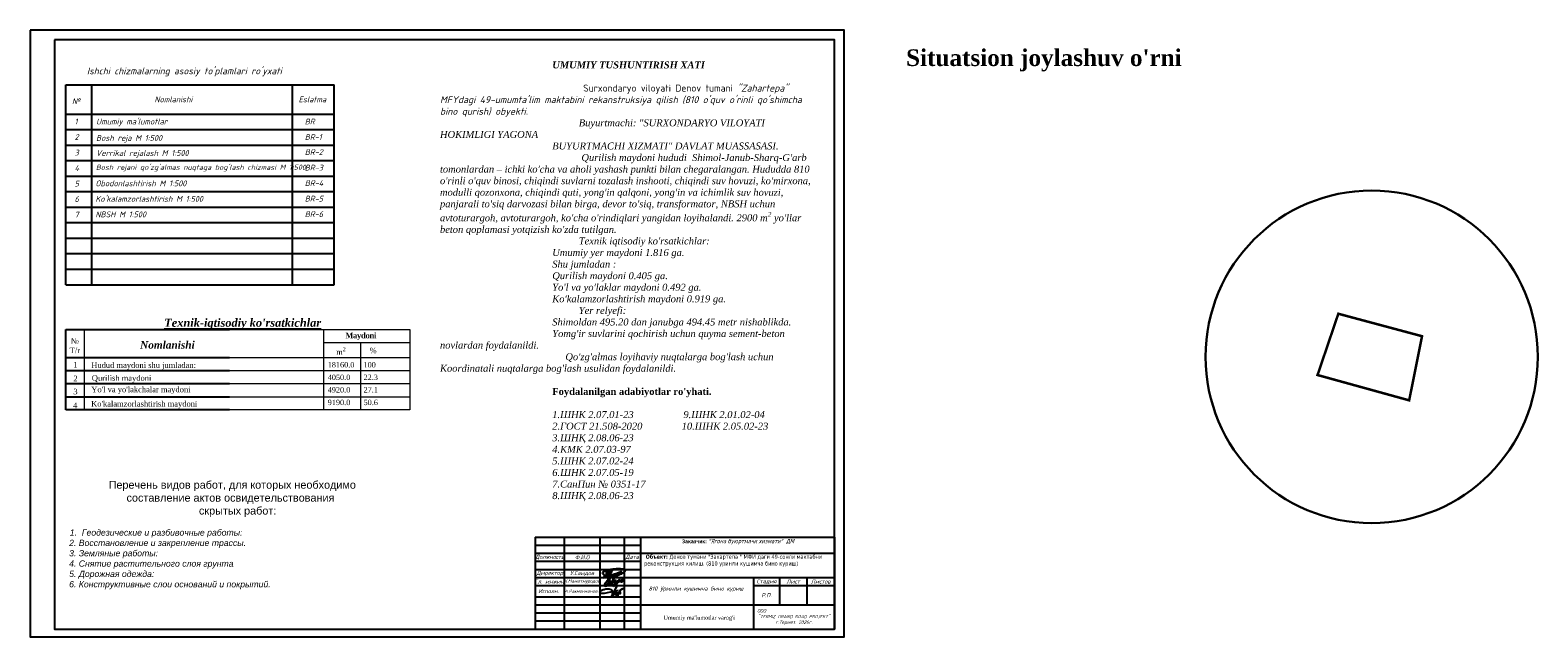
# Model space of a CAD drawing. Extents: x 0 to 667088, y 0 to 6446.
# Tile 8 of 83: x 1051 to 1517, y 266 to 454. Entities that reach past the tile are written whole.
import ezdxf

# ---------------------------------------------------------------- set-up
doc = ezdxf.new("R2010")
doc.units = 0
doc.header["$MEASUREMENT"] = 0
doc.linetypes.add('STRIH_1', pattern=[3, 2, -1])
doc.layers.add('.', color=7, linetype='Continuous', lineweight=15)
doc.layers.add('текст', color=7, linetype='Continuous', lineweight=25)
doc.layers.add('Masterplan', color=7, linetype='Continuous')
doc.layers.add('PDF2_TEXT', color=7, linetype='Continuous')
doc.styles.add('GOST', font='times.ttf')
doc.styles.add('ICOCPEUR', font='isocpeui.ttf', dxfattribs={"height": 3})
doc.styles.add('ISOCPEUR', font='isocpeui.ttf', dxfattribs={"height": 250})
doc.styles.add('MtXpl_Times_New_Roma', font='times.ttf')
doc.styles.add('PDF Arial', font='arial.ttf')
doc.styles.get("Standard").update_dxf_attribs({"font": 'times.ttf'})
doc.styles.add('СПДС', font='isocpeur.ttf')

# ---------------------------------------------------------------- blocks, each defined once
blk = doc.blocks.new('130')
at = {"color": 5, "lineweight": 30}
for points in [[(36562.7, -2550.7), (36559.8, -2556.1), (36556.5, -2564.1), (36567.2, -2549.1), (36554.5, -2562.7), (36550.6, -2558.6), (36548.7, -2555.5), (36551, -2553.6), (36555.5, -2551.9), (36563.2, -2550.2), (36573.1, -2549), (36581.9, -2549.1), (36587.2, -2550.4), (36588.3, -2551.6), (36586.9, -2554), (36577.5, -2559.4), (36566.1, -2562.5), (36563.5, -2562.5), (36582.7, -2553.7)], [(36562.7, -2550.7), (36557.5, -2556.3), (36549.2, -2565)], [(36558, -2550), (36556.2, -2555.3), (36554.5, -2562.7)]]:
    blk.add_spline(points, degree=3, dxfattribs=at)
blk = doc.blocks.new('A$C15CB654E')
at = {"color": 172, "lineweight": 35, "true_color": 0x0000c2}
blk.add_spline([(-80, 215), (-226, 64), (-420, -243), (-441, -286), (-61, -127), (100, 202), (-80, 215), (-165, 11), (-212, -194), (120, -50), (277, -27), (264, -78), (236, -24), (112, -19), (16, -148), (29, -257), (80, -311), (237, -219), (421, -19), (501, 60), (606, -67), (690, 86), (615, 32), (-114, -63)], degree=3, dxfattribs=at)
blk = doc.blocks.new('подпис Аслиддин')
at = {"color": 5}
for points in [[(1001.717, 428.261), (1001.76, 428.319), (1001.77, 428.37), (1001.56, 427.972, 0.044859), (1001.594, 428.004, 0.213218), (1001.613, 428.051), (1001.611, 428.13, 0.139588), (1001.54, 428.199, 0.088814), (1001.472, 428.218, 0.042311), (1001.312, 428.21, 0.037983), (1001.185, 428.168, 0.056028), (1001.116, 428.127, 0.241508), (1001.115, 428.096, 0.099069), (1001.141, 428.075, 0.057375), (1001.181, 428.068, 0.021551), (1001.291, 428.074), (1001.819, 428.183)], [(1001.71, 428.138), (1001.682, 428.114), (1001.631, 428.001, 0.111453), (1001.583, 428.062), (1001.627, 428.084), (1001.669, 428.093), (1001.709, 428.094), (1001.707, 428.079), (1001.69, 428.053), (1001.682, 428.037, -0.10891), (1001.694, 428.061, -0.032918), (1001.712, 428.08, -0.053535), (1001.737, 428.092, -0.093112), (1001.747, 428.095), (1001.742, 428.068), (1001.734, 428.046), (1001.734, 428.054), (1001.752, 428.077), (1001.771, 428.091), (1001.788, 428.098), (1001.794, 428.09), (1001.79, 428.071), (1001.784, 428.051), (1001.778, 428.055), (1001.786, 428.07), (1001.821, 428.097), (1001.839, 428.104), (1001.848, 428.1), (1001.84, 428.072), (1001.834, 428.057), (1001.831, 428.065), (1001.863, 428.084), (1001.875, 428.098), (1001.886, 428.101), (1001.875, 428.098), (1001.863, 428.084, 0.12819), (1001.86, 428.06, 0.105846), (1001.864, 428.052, 0.068053), (1001.878, 428.051, 0.096646), (1001.891, 428.062, 0.075206), (1001.9, 428.083, 0.073664), (1001.896, 428.107), (1001.889, 428.133), (1001.882, 428.168), (1001.881, 428.181), (1001.949, 428.224), (1002.024, 428.252), (1002.031, 428.247), (1002.02, 428.242), (1001.946, 428.216)]]:
    blk.add_lwpolyline(points, format="xyb", dxfattribs=at)
blk.add_lwpolyline([(1001.724, 427.99), (1001.718, 427.996), (1001.836, 428.013)], dxfattribs=at)

msp = doc.modelspace()

# ---------------------------------------------------------------- linework, layer by layer
at = {"layer": '.', "color": 7}
for p, q in [((1068.29199, 336.33199), (1068.29199, 361.27479)), ((1113.10844, 361.27479), (1168.81361, 361.27479)), ((1142.05654, 357.23075), (1168.81361, 357.23075)), ((1153.60471, 357.23075), (1153.60471, 336.43283)), ((1113.10844, 352.60899), (1168.81361, 352.60899)), ((1112.43686, 348.56495), (1168.81361, 348.56495)), ((1113.10844, 344.52091), (1168.81361, 344.52091)), ((1113.10844, 340.47687), (1168.81361, 340.47687)), ((1168.81361, 336.43283), (1113.10844, 336.43283))]:
    msp.add_line(p, q, dxfattribs=at)
for points in [[(1142.11369, 361.27479), (1142.11369, 336.43283)], [(1168.81361, 361.27479), (1168.81361, 336.43283)]]:
    msp.add_lwpolyline(points, dxfattribs=at)
at = {"color": 7}
for p, q in [((1062.51479, 336.43283), (1062.51479, 361.27479)), ((1062.51479, 361.27479), (1113.10844, 361.27479)), ((1062.51479, 352.60899), (1113.10844, 352.60899)), ((1062.51479, 348.56495), (1113.10844, 348.56495)), ((1062.51479, 344.52091), (1113.10844, 344.52091)), ((1062.51479, 340.47687), (1113.10844, 340.47687)), ((1113.10844, 336.43283), (1062.51479, 336.43283))]:
    msp.add_line(p, q, dxfattribs=at)
for p, q in [((1207.58073, 297.13338), (1300.08073, 297.13338)), ((1207.58073, 297.13338), (1207.58073, 268.70004)), ((1207.58073, 294.63338), (1240.08073, 294.63338)), ((1216.58073, 297.13338), (1216.58073, 268.70004)), ((1227.58073, 297.13338), (1227.58073, 268.70004)), ((1235.08073, 297.13338), (1235.08073, 268.70004)), ((1240.08073, 297.13338), (1240.08073, 268.70004)), ((1300.08073, 297.13338), (1300.08073, 268.70004)), ((1207.58073, 292.13338), (1300.08073, 292.13338)), ((1207.58073, 289.63338), (1240.08073, 289.63338)), ((1207.58073, 287.13338), (1240.08073, 287.13338)), ((1207.58073, 284.63338), (1300.08073, 284.63338)), ((1275.08073, 284.63338), (1275.08073, 268.70004)), ((1283.08073, 284.63338), (1283.08073, 276.20004)), ((1291.58073, 284.63338), (1291.58073, 276.20004)), ((1207.58073, 282.13338), (1240.08073, 282.13338)), ((1275.08073, 282.13338), (1300.08073, 282.13338)), ((1207.58073, 278.70004), (1240.08073, 278.70004)), ((1207.58073, 276.20004), (1300.08073, 276.20004)), ((1207.58073, 273.70004), (1240.08073, 273.70004)), ((1207.58073, 271.20004), (1240.08073, 271.20004)), ((1207.58073, 268.70004), (1300.08073, 268.70004))]:
    msp.add_line(p, q)
at = {"color": 1, "linetype": 'STRIH_1', "lineweight": 30, "const_width": 0.78}
msp.add_lwpolyline([(1455.81684, 366.09695), (1481.6884, 359.15922), (1477.71442, 339.3484), (1449.39093, 347.17195)], close=True, dxfattribs=at)
at = {"color": 1, "lineweight": 30}
msp.add_circle((1466.13625, 352.78839), 51.34941, dxfattribs=at)
at = {"layer": 'Masterplan', "linetype": 'Continuous'}
for points in [[(1051.47913, 453.69009), (1051.47913, 266.30388), (1303.07593, 266.30388), (1303.07593, 453.69009)], [(1058.96713, 450.69489), (1058.96713, 268.70004), (1300.08073, 268.70004), (1300.08073, 450.69489)]]:
    msp.add_lwpolyline(points, close=True, dxfattribs=at)
at = {"layer": 'текст', "color": 0, "linetype": 'Continuous'}
for p, q in [((1062.51479, 436.77708), (1145.42915, 436.77708)), ((1062.51479, 375.07596), (1062.51479, 436.77708)), ((1070.54915, 422.99916), (1070.54915, 436.77708)), ((1070.54915, 375.07596), (1070.54915, 436.77708)), ((1132.52114, 427.79148), (1132.52114, 436.77708)), ((1145.42915, 375.07596), (1145.42915, 436.77708)), ((1145.42915, 375.07596), (1145.42915, 432.29486)), ((1062.51479, 427.79148), (1145.42915, 427.79148)), ((1062.51479, 422.99916), (1145.42915, 422.99916)), ((1062.51479, 418.20684), (1145.42915, 418.20684)), ((1062.51479, 413.41452), (1145.42915, 413.41452)), ((1062.51479, 408.6222), (1145.42915, 408.6222)), ((1062.51479, 403.82988), (1145.42915, 403.82988)), ((1062.51479, 399.03756), (1145.42915, 399.03756)), ((1070.54915, 375.07596), (1070.54915, 399.03756)), ((1132.52114, 375.07596), (1132.52114, 399.03756)), ((1062.51479, 394.24524), (1145.42915, 394.24524)), ((1062.51479, 389.45292), (1145.42915, 389.45292)), ((1062.51479, 384.6606), (1145.42915, 384.6606)), ((1062.51479, 379.86828), (1145.42915, 379.86828)), ((1062.51479, 375.07596), (1145.42915, 375.07596))]:
    msp.add_line(p, q, dxfattribs=at)
at = {"layer": 'текст', "linetype": 'Continuous'}
for p, q in [((1070.54915, 403.82988), (1070.54915, 427.79148)), ((1132.52114, 403.82988), (1132.52114, 427.79148)), ((1132.52114, 399.03756), (1132.52114, 427.79148))]:
    msp.add_line(p, q, dxfattribs=at)

# ---------------------------------------------------------------- block references
at = {"color": 6, "lineweight": 30, "xscale": 0.1750000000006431, "yscale": 0.1750000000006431, "zscale": 0.1750000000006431}
msp.add_blockref('130', (-5167.59874, 733.34048), dxfattribs=at)
at = {"xscale": 0.005000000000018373, "yscale": 0.005000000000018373, "zscale": 0.005000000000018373}
msp.add_blockref('A$C15CB654E', (1231.22924, 283.66208), dxfattribs=at)
at = {"lineweight": 35, "xscale": 8.234648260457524, "yscale": 8.234648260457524, "zscale": 8.234648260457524}
msp.add_blockref('подпис Аслиддин', (-7016.31892, -3245.21994), dxfattribs=at)

# ---------------------------------------------------------------- texts
at = {"layer": '.', "color": 0, "insert": (1117.16227, 362.91571), "char_height": 2.5297272, "width": 106.0188265, "attachment_point": 5, "style": 'MtXpl_Times_New_Roma'}
msp.add_mtext("{\\fTimes New Roman|b1|i1|c204|p18;\\LTexnik-iqtisodiy ko'rsatkichlar}", dxfattribs=at)
at = {"layer": '.', "color": 0}
for s, insert, char_height, width, attachment_point in [('{\\fTimes New Roman|b1|i0|c0|p18;\\T0.95;Maydoni}', (1153.68613, 360.2517), 1.73316, 14.3426371, 2), ('{\\fTimes New Roman|b0|i0|c204|p18;№\\PТ/\\fTimes New Roman|b0|i0|c0|p18;r}', (1065.28707, 358.55097), 1.73316, 5.433654, 2), ('{\\fTimes New Roman|b1|i1|c0|p18;Nomlanishi}', (1093.89799, 357.6382), 2.31088, 58.1831299, 2), ('\\A1;{\\fTimes New Roman|b0|i0|c0|p18;m\\fTimes New Roman|b0|i0|c204|p18;\\H0.7x;\\S2^ ;}', (1146.06829, 355.75131), 1.73316, 8.876358, 1), ('{\\fTimes New Roman|b0|i0|c204|p18;%}', (1156.39237, 355.61483), 1.73316, 8.876358, 1), ('{\\fTimes New Roman|b0|i0|c204|p18;1}', (1064.84062, 351.19354), 1.73316, 0.5820561, 1), ('{\\fTimes New Roman|b0|i0|c0|p18;Hudud maydoni shu jumladan\\fTimes New Roman|b0|i0|c204|p18;:}', (1070.37255, 351.09997), 1.73316, 71.4473955, 1), ('18160.0', (1143.45103, 351.17008), 1.661358, 0.5579425, 1), ('{\\fTimes New Roman|b0|i0|c0|p18;100}', (1154.52077, 351.17008), 1.6613583, 0.5579425, 1), ('{\\fTimes New Roman|b0|i0|c204|p18;2}', (1064.84087, 346.97826), 1.73316, 0.5820561, 1), ('{\\fTimes New Roman|b0|i0|c0|p18;Qurilish maydoni}', (1070.53893, 347.12142), 1.73316, 75.8128172, 1), ('4050.0', (1143.45103, 347.29358), 1.661358, 0.5579425, 1), ('22.3', (1154.52077, 347.29358), 1.661358, 0.5579425, 1), ('{\\fTimes New Roman|b0|i0|c0|p18;3}', (1064.84087, 342.93422), 1.73316, 0.5820561, 1), ("{\\fTimes New Roman|b0|i0|c0|p18;Yo'l va yo'lakchalar maydoni }", (1070.37255, 343.58258), 1.73316, 65.2618815, 1), ('4920.0', (1143.45103, 343.41708), 1.661358, 0.5579425, 1), ('27.1', (1154.52077, 343.41708), 1.661358, 0.5579425, 1), ('{\\fTimes New Roman|b0|i0|c0|p18;4}', (1064.75422, 338.64287), 1.73316, 5.8810196, 1), ("{\\fTimes New Roman|b0|i0|c0|p18;Ko'kalamzorlashtirish maydoni }", (1070.32399, 339.15936), 1.73316, 76.1859357, 1), ('9190.0', (1143.45103, 339.54057), 1.661358, 0.5579425, 1), ('50.6', (1154.52077, 339.54057), 1.661358, 0.5579425, 1)]:
    msp.add_mtext(s, dxfattribs=dict(at, insert=insert, char_height=char_height, width=width, attachment_point=attachment_point))
at = {"color": 0, "insert": (1364.80601, 444.34508), "char_height": 5.1516936, "width": 86.1494669, "attachment_point": 5, "bg_fill": 3, "box_fill_scale": 1.5, "bg_fill_color": 256, "bg_fill_transparency": 0}
msp.add_mtext("{\\fTimes New Roman|b1|i0|c204|p18;\\C1;Situatsion joylashuv o'rni\\C5; }", dxfattribs=at)
for s, insert, char_height, width, attachment_point, style in [('{\\fTahoma|b0|i0|c0|p34;\\H0.9x;\\C256; \\fTahoma|b1|i0|c204|p34;Заказчик:\\fTahoma|b0|i0|c204|p34; \\fTahoma|b0|i1|c204|p34;\\H1.111x;\\C7;"Ягона буюртмачи хизмати"  ДМ\\P\\fTahoma|b0|i0|c204|p34;\\C256; \\fTahoma|b0|i0|c0|p34;          }', (1270.08073, 294.63338), 1.25, 59.9, 5, 'ISOCPEUR'), ('Должность', (1212.08073, 290.88338), 1.25, 8.9, 5, 'ISOCPEUR'), ('Ф.И.О', (1222.08073, 290.88338), 1.25, 10.9, 5, 'ISOCPEUR'), ('Подпись', (1231.33073, 290.88338), 0.0009, 7.4, 5, 'ISOCPEUR'), ('Дата', (1237.58073, 290.88338), 1.25, 4.9, 5, 'ISOCPEUR'), ('Директор', (1212.08073, 285.88338), 1.25, 8.9, 5, 'ISOCPEUR'), ('У.Саидов', (1222.08073, 285.88338), 1.25, 10.9, 5, 'ISOCPEUR'), ('{\\C256;Гл. инжин.}', (1212.08073, 283.38338), 1.25, 8.9, 5, 'ISOCPEUR'), ('Ч.Маматмуродов', (1222.08073, 283.38338), 1, 10.9, 5, 'ISOCPEUR'), ('А.Рахмонжонов', (1216.63073, 280.41671), 1, 10.9, 4, 'ICOCPEUR'), ('Стадия', (1279.08073, 283.38338), 1.25, 7.9, 5, 'ISOCPEUR'), ('Р.П.', (1279.08073, 279.16671), 1.25, 7.9, 5, 'ISOCPEUR'), ('Лист', (1287.33073, 283.38338), 1.25, 8.4, 5, 'ISOCPEUR'), ('Листов', (1295.83073, 283.38338), 1.25, 8.4, 5, 'ISOCPEUR'), ('1', (1287.33073, 279.16671), 0.0009, 8.4, 5, 'ISOCPEUR'), ('25', (1295.83073, 279.16671), 0.0009, 8.4, 5, 'ISOCPEUR'), ("Umumiy ma'lumotlar varog'i", (1258.26291, 272.02076), 1.25, 35, 5, 'GOST'), ('ООО                            "{\\H0.92x;TERMIZ GRAND ROAD PROJEKT\\H1.08696x;" г.Термез. 2026г.}', (1287.58073, 272.45004), 1.05, 24.9, 5, 'ISOCPEUR')]:
    msp.add_mtext(s, dxfattribs=dict(insert=insert, char_height=char_height, width=width, attachment_point=attachment_point, style=style))
for s, insert, char_height, width, attachment_point in [('{\\fTahoma|b0|i0|c204|p34; \\fTahoma|b1|i0|c204|p34;Объект:\\fTahoma|b0|i0|c204|p34; Денов тумани "Захартепа " МФЙ даги 49-сонли мактабни реконструкция килиш. (810 уринли кушимча бино куриш)}', (1241.2521, 291.66262), 1.24999625, 58.0428357, 1), ('{\\fISOCPEUR|b0|i1|c204|p34; Исполн.}', (1207.63073, 280.41671), 1.25, 8.9, 4), ('{\\fISOCPEUR|b0|i1|c204|p34;810 ўринли кушимча бино куриш}', (1242.64261, 281.83643), 1.2499962, 27.3260918, 1)]:
    msp.add_mtext(s, dxfattribs=dict(insert=insert, char_height=char_height, width=width, attachment_point=attachment_point))
at = {"layer": 'Masterplan', "linetype": 'Continuous', "insert": (1178.15313, 444.02099), "char_height": 2.145, "attachment_point": 1, "style": 'СПДС'}
msp.add_mtext_dynamic_manual_height_columns('\\A1;\\pi34.70043;{\\fTimes New Roman|b1|i1|c0|p18;UMUMIY TUSHUNTIRISH XATI\\P\\pi0;\\fTimes New Roman|b0|i1|c0|p18;\\P}^I Surxondaryo viloyati {\\A0;Denov tumani\\fISOCPEUR|b0|i1|c238|p34; "\\fISOCPEUR|b0|i1|c204|p34;Zahartepa\\fISOCPEUR|b0|i1|c238|p34;" MFY\\fISOCPEUR|b0|i1|c204|p34;dagi 49-umumta\'lim maktabini rekanstruksiya qilish (810 o\'quv o\'rinli qo\'shimcha bino qurish) obyekti\\fISOCPEUR|b0|i1|c238|p34;.\\P\\A1;\\fTimes New Roman|b0|i1|c0|p18;^IBuyurtmachi\\fTimes New Roman|b0|i1|c204|p18;:\\fTimes New Roman|b0|i1|c0|p18; \\fTimes New Roman|b0|i1|c204|p18;"SURXONDARYO VILOYATI HOKIMLIGI YAGONA\\PBUYURTMACHI XIZMATI" DAVLAT MUASSASASI\\fTimes New Roman|b0|i1|c0|p18;.\\P^I Qurilish maydoni hududi  Shimol-Janub-Sharq-G\'arb tomonlardan – ichki ko\'cha va aholi yashash punkti bilan chegaralangan. Hududda 810 o\'rinli o\'quv binosi, chiqindi suvlarni tozalash inshooti, chiqindi suv hovuzi, ko\'mirxona, modulli qozonxona, chiqindi quti, yong\'in qalqoni, yong\'in va ichimlik suv hovuzi, panjarali to\'siq darvozasi bilan birga, devor to\'siq, transformator, NBSH uchun avtoturargoh, avtoturargoh, ko\'cha o\'rindiqlari yangidan loyihalandi. 2900 m\\H0.7x;\\S2^ ;\\H1.42857x; yo\'llar beton qoplamasi\\fTimes New Roman|b0|i1|c204|p18; \\fTimes New Roman|b0|i1|c0|p18;yotqizish ko\'zda tutilgan. \\P^ITexnik iqtisodiy ko\'rsatkichlar\\fTimes New Roman|b0|i1|c204|p18;:\\fTimes New Roman|b0|i1|c0|p18;\\PUmumiy yer maydoni 1.816 ga.\\PShu jumladan :\\PQurilish maydoni 0.405 ga.\\PYo\'l va yo\'laklar maydoni 0.492 ga.\\PKo\'kalamzorlashtirish maydoni 0.919 ga.\\fTimes New Roman|b0|i1|c204|p18;^I\\fTimes New Roman|b0|i1|c0|p18; \\P^IYer relyefi\\fTimes New Roman|b0|i1|c204|p18;:\\fTimes New Roman|b0|i1|c0|p18;\\PShimoldan 495.20 dan janubga 494.45 metr nishablikda. \\PYomg\'ir suvlarini qochirish uchun quyma sement-beton novlardan foydalanildi.\\P     Qo\'zg\'almas loyihaviy nuqtalarga bog\'lash uchun Koordinatali nuqtalarga bog\'lash usulidan foydalanildi.   \\P\\P\\fTimes New Roman|b1|i0|c0|p18;Foydalanilgan adabiyotlar ro\'yhati.\\fTimes New Roman|b0|i1|c0|p18;\\P\\P1.\\fTimes New Roman|b0|i1|c204|p18;ШНК \\fTimes New Roman|b0|i1|c0|p18;2.07.01-23                   9.\\fTimes New Roman|b0|i1|c204|p18;ШНК \\fTimes New Roman|b0|i1|c0|p18;2.01.02-04\\P2.\\fTimes New Roman|b0|i1|c204|p18;ГОСТ \\fTimes New Roman|b0|i1|c0|p18;21.508-2020               10.\\fTimes New Roman|b0|i1|c204|p18;ШНК \\fTimes New Roman|b0|i1|c0|p18;2.05.02-23\\P3.\\fTimes New Roman|b0|i1|c204|p18;ШНҚ \\fTimes New Roman|b0|i1|c0|p18;2.08.06-23\\P4.\\fTimes New Roman|b0|i1|c204|p18;КМК \\fTimes New Roman|b0|i1|c0|p18;2.07.03-97                                      \\P5.\\fTimes New Roman|b0|i1|c204|p18;ШНК \\fTimes New Roman|b0|i1|c0|p18;2.07.02-24\\P6.\\fTimes New Roman|b0|i1|c204|p18;ШНК \\fTimes New Roman|b0|i1|c0|p18;2.07.05-19\\P7.\\fTimes New Roman|b0|i1|c204|p18;СанПин \\fTimes New Roman|b0|i1|c0|p18;№ 0351-17\\P8.\\fTimes New Roman|b0|i1|c204|p18;ШНҚ \\fTimes New Roman|b0|i1|c0|p18;2.08.06-23\\P   }', width=115.4588128, gutter_width=5.9904, heights=[167.44178], dxfattribs=at)
at = {"layer": 'PDF2_TEXT', "insert": (1061.65996, 281.00767), "char_height": 1.916928, "width": 112.932906, "attachment_point": 7, "style": 'PDF Arial'}
msp.add_mtext('\\pi14.07324;{\\H1.25x;Перечень видов работ, для которых необходимо\\P\\pi18.68466; составление актов освидетельствования  \\P\\pi41.99391;скрытых работ: \\fArial|b0|i1|c204|p34;\\P\\pi56.46672;\\fArial|b1|i1|c204|p34;\\H0.75x;\\P\\pi0.19311,l1.872;\\fArial|b0|i1|c204|p34;\\H1.0667x;1.  Геодезические и разбивочные работы:\\fISOCPEUR|b0|i1|c204|p34;\\H1.6317x; \\H0.61285x;\\P\\pi0;\\fArial|b0|i1|c204|p34;2. Восстановление и закрепление трассы.\\fISOCPEUR|b0|i1|c204|p34;\\H1.6418x; \\H0.6091x;\\P\\fArial|b0|i1|c204|p34;3. Земляные работы:\\fISOCPEUR|b0|i1|c204|p34;\\H1.64x; \\H0.60974x;\\P\\fArial|b0|i1|c204|p34;4. Снятие растительного слоя грунта\\fISOCPEUR|b0|i1|c204|p34;\\H1.652x; \\H0.60534x;\\P\\fArial|b0|i1|c204|p34;5. Дорожная одежда:\\fISOCPEUR|b0|i1|c204|p34;\\H1.648x; \\H0.6068x;\\P\\fArial|b0|i1|c204|p34;6. Конструктивные слои оснований и покрытий.\\H1.6398x; }', dxfattribs=at)
at = {"layer": 'текст', "color": 0, "linetype": 'Continuous', "style": 'ISOCPEUR'}
for s, height, p in [("Ishchi chizmalarning asosiy to'plamlari ro'yxati ", 2.09664, (1069.02868, 440.06482)), ('№', 1.79712, (1064.39513, 430.83067)), ('Nomlanishi', 1.79712, (1089.89518, 431.4138)), ('Eslatma', 1.79712, (1134.46057, 431.41323))]:
    msp.add_text(s, height=height, dxfattribs=at).set_placement(p)
at = {"layer": 'текст', "linetype": 'Continuous', "style": 'ISOCPEUR'}
for s, height, p in [('1', 1.79712, (1065.20797, 424.57204)), (" Umumiy ma'lumotlar", 1.79712, (1070.69287, 424.558)), ('BR ', 1.79712, (1136.35761, 424.57204)), ('2', 1.79712, (1065.20797, 419.77972)), ('Bosh reja M 1:500  ', 1.79712, (1071.84207, 419.49544)), ('BR-1', 1.79712, (1136.35761, 419.77972)), ('3', 1.79712, (1065.20797, 414.9874)), ('Verrikal rejalash M 1:500', 1.79712, (1071.84207, 414.84758)), ('BR-2', 1.79712, (1136.35761, 415.13187)), ('4', 1.79712, (1065.20797, 410.19508)), ("Bosh rejani qo'zg'almas nuqtaga bog'lash chizmasi M 1:500", 1.6012339, (1071.794, 410.54986)), ('BR-3', 1.79712, (1136.35761, 410.33955)), ('5', 1.79712, (1065.20797, 405.40276)), ('Obodonlashtirish M 1:500', 1.79712, (1071.65538, 405.47282)), ('BR-4', 1.79712, (1136.35761, 405.54723)), ('6', 1.79712, (1065.20797, 400.61044)), ("Ko'kalamzorlashtirish M 1:500", 1.79712, (1071.65538, 400.6805)), ('BR-5', 1.79712, (1136.35761, 400.75491)), ('7', 1.79712, (1065.20797, 395.81812)), ('NBSH M 1:500', 1.79712, (1071.65538, 395.88818)), ('BR-6', 1.79712, (1136.35761, 395.96259))]:
    msp.add_text(s, height=height, dxfattribs=at).set_placement(p)

doc.saveas('drawing.dxf')
